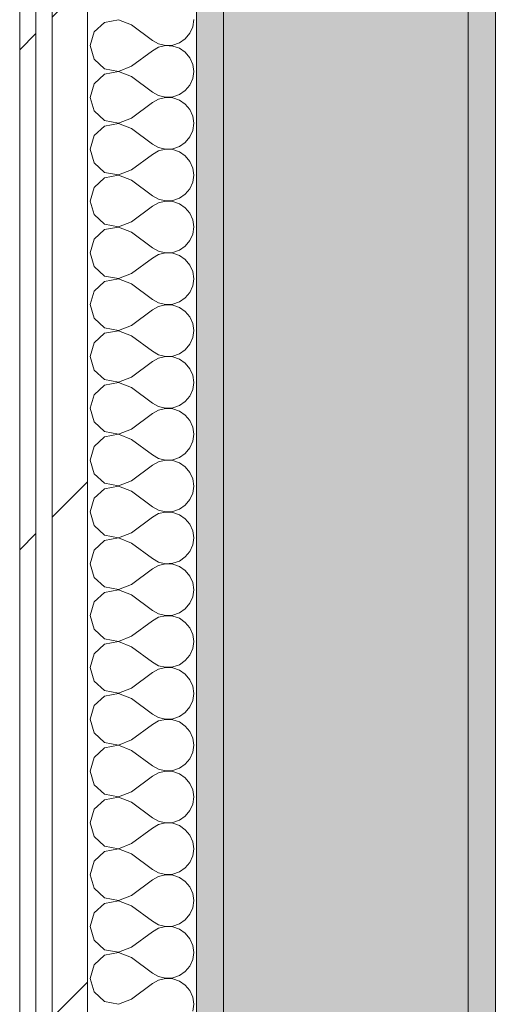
# Model space of a CAD drawing. Header units: millimetres. Extents: x -40968 to 11883, y -18816 to 4378.
# Tile 224 of 256: x 6357 to 6532, y -14952 to -14590. Entities that reach past the tile are written whole.
import ezdxf

# ---------------------------------------------------------------- set-up
doc = ezdxf.new("R2010")
doc.units = ezdxf.units.MM
doc.header["$MEASUREMENT"] = 0
doc.linetypes.add('Wipeout_Contour', pattern=[1000, 0, -1000])
doc.layers.add('12_FAÇ_Façana', color=7, linetype='Continuous')
doc.layers.add('Nuevo_08_E_Envans secs', color=7, linetype='Continuous')
for name, color, linetype, lineweight, true_color in [('12_FAÇ_Façana_Pluma_Nº__102', 7, 'Continuous', 5, 0xcccccc), ('12_FAÇ_Façana_Pluma_Nº__176', 7, 'Continuous', 15, 0x93a0c6), ('Nuevo_08_E_Envans secs_Pluma_Nº__102', 7, 'Continuous', 5, 0xcccccc), ('Nuevo_08_E_Envans secs_Pluma_Nº__171', 171, 'Continuous', 13, 0xaaaaff), ('Nuevo_08_E_Envans secs_Pluma_Nº__177', 7, 'Continuous', 15, 0xf7e046)]:
    doc.layers.add(name, color=color, linetype=linetype, lineweight=lineweight, true_color=true_color)
doc.layers.add('12_FAÇ_Façana_Pluma_Nº__7', color=7, linetype='Continuous', lineweight=5)
doc.layers.add('Nuevo_08_E_Envans secs_Pluma_Nº__1', color=7, linetype='Continuous', lineweight=5)
pattern_1 = [(45, (0, 0), (-183.8478, 183.8478), [195, -65]), (45, (7e-14, 183.85), (-183.8478, 183.8478), [195, -65])]

# ---------------------------------------------------------------- blocks, each defined once
blk = doc.blocks.new('Muro_64_1', base_point=(6422.11, -16633.98))
at = {"layer": '12_FAÇ_Façana_Pluma_Nº__102', "linetype": 'Continuous', "lineweight": 0, "true_color": 0xe5e5e5}
blk.add_hatch(color=254, dxfattribs=at).paths.add_polyline_path([(6522.11, -16633.98), (6522.11, -12283.98), (6432.11, -12283.98), (6432.11, -16633.98)])
at = {"layer": '12_FAÇ_Façana_Pluma_Nº__176', "linetype": 'Continuous', "lineweight": 0, "true_color": 0x495063}
for points in [[(6532.11, -16633.98), (6532.11, -12283.98), (6522.11, -12283.98), (6522.11, -16633.98)], [(6422.11, -14438.98), (6422.11, -16633.98), (6432.11, -16633.98), (6432.11, -14438.98)]]:
    blk.add_hatch(color=251, dxfattribs=at).paths.add_polyline_path(points)
at = {"layer": '12_FAÇ_Façana_Pluma_Nº__7', "color": 7, "linetype": 'Continuous', "lineweight": 5}
for p, q in [((6522.11, -16633.98), (6522.11, -12283.98)), ((6432.11, -14438.98), (6432.11, -16633.98))]:
    blk.add_line(p, q, dxfattribs=at)
at = {"layer": '12_FAÇ_Façana_Pluma_Nº__7', "color": 7, "linetype": 'Continuous', "lineweight": 5, "flags": 128}
for points in [[(6532.11, -16633.98), (6532.11, -12283.98)], [(6422.11, -14438.98), (6422.11, -16633.98)]]:
    blk.add_lwpolyline(points, dxfattribs=at)
blk = doc.blocks.new('*X142')
at = {"layer": 'Nuevo_08_E_Envans secs_Pluma_Nº__102', "color": 254, "linetype": 'Continuous', "lineweight": 5, "true_color": 0xcccccc}
for p, q in [((6388.32, -14591.48), (6384.48, -14594.99)), ((6393.44, -14590.51), (6388.32, -14591.48)), ((6398.3, -14592.38), (6393.44, -14590.51)), ((6420.79, -14593.08), (6421.15, -14590.48)), ((6384.48, -14594.99), (6383.06, -14600)), ((6398.3, -14592.38), (6405.92, -14598.1)), ((6418.05, -14597.51), (6419.73, -14595.48)), ((6419.73, -14595.48), (6420.79, -14593.08)), ((6405.92, -14598.1), (6408.21, -14599.37)), ((6413.4, -14599.83), (6415.89, -14598.99)), ((6415.89, -14598.99), (6418.05, -14597.51)), ((6383.06, -14600), (6384.48, -14605.01)), ((6398.3, -14607.62), (6405.92, -14601.9)), ((6408.21, -14600.63), (6405.92, -14601.9)), ((6408.21, -14599.37), (6410.77, -14599.96)), ((6410.77, -14600.04), (6408.21, -14600.63)), ((6410.77, -14599.96), (6413.4, -14599.83)), ((6413.4, -14600.17), (6410.77, -14600.04)), ((6415.89, -14601.01), (6413.4, -14600.17)), ((6418.05, -14602.49), (6415.89, -14601.01)), ((6419.73, -14604.52), (6418.05, -14602.49)), ((6384.48, -14605.01), (6388.32, -14608.52)), ((6420.79, -14606.92), (6419.73, -14604.52)), ((6388.32, -14608.52), (6393.44, -14609.49)), ((6393.44, -14609.56), (6388.32, -14610.53)), ((6393.44, -14609.49), (6398.3, -14607.62)), ((6398.3, -14611.43), (6393.44, -14609.56)), ((6421.15, -14609.52), (6420.79, -14606.92)), ((6420.79, -14612.13), (6421.15, -14609.52)), ((6388.32, -14610.53), (6384.48, -14614.04)), ((6398.3, -14611.43), (6405.92, -14617.14)), ((6419.73, -14614.53), (6420.79, -14612.13)), ((6384.48, -14614.04), (6383.06, -14619.05)), ((6405.92, -14617.14), (6408.21, -14618.41)), ((6415.89, -14618.04), (6418.05, -14616.55)), ((6418.05, -14616.55), (6419.73, -14614.53)), ((6383.06, -14619.05), (6384.48, -14624.05)), ((6408.21, -14619.68), (6405.92, -14620.95)), ((6408.21, -14618.41), (6410.77, -14619.01)), ((6410.77, -14619.09), (6408.21, -14619.68)), ((6410.77, -14619.01), (6413.4, -14618.88)), ((6413.4, -14619.21), (6410.77, -14619.09)), ((6413.4, -14618.88), (6415.89, -14618.04)), ((6415.89, -14620.05), (6413.4, -14619.21)), ((6418.05, -14621.54), (6415.89, -14620.05)), ((6384.48, -14624.05), (6388.32, -14627.57)), ((6398.3, -14626.67), (6405.92, -14620.95)), ((6419.73, -14623.56), (6418.05, -14621.54)), ((6420.79, -14625.97), (6419.73, -14623.56)), ((6388.32, -14627.57), (6393.44, -14628.53)), ((6393.44, -14628.53), (6398.3, -14626.67)), ((6421.15, -14628.57), (6420.79, -14625.97)), ((6388.32, -14629.58), (6384.48, -14633.09)), ((6393.44, -14628.61), (6388.32, -14629.58)), ((6398.3, -14630.48), (6393.44, -14628.61)), ((6398.3, -14630.48), (6405.92, -14636.19)), ((6419.73, -14633.58), (6420.79, -14631.17)), ((6420.79, -14631.17), (6421.15, -14628.57)), ((6384.48, -14633.09), (6383.06, -14638.1)), ((6418.05, -14635.6), (6419.73, -14633.58)), ((6383.06, -14638.1), (6384.48, -14643.1)), ((6405.92, -14636.19), (6408.21, -14637.46)), ((6408.21, -14638.73), (6405.92, -14640)), ((6408.21, -14637.46), (6410.77, -14638.06)), ((6410.77, -14638.13), (6408.21, -14638.73)), ((6410.77, -14638.06), (6413.4, -14637.93)), ((6413.4, -14638.26), (6410.77, -14638.13)), ((6413.4, -14637.93), (6415.89, -14637.09)), ((6415.89, -14639.1), (6413.4, -14638.26)), ((6415.89, -14637.09), (6418.05, -14635.6)), ((6398.3, -14645.71), (6405.92, -14640)), ((6418.05, -14640.59), (6415.89, -14639.1)), ((6419.73, -14642.61), (6418.05, -14640.59)), ((6420.79, -14645.02), (6419.73, -14642.61)), ((6384.48, -14643.1), (6388.32, -14646.61)), ((6393.44, -14647.58), (6398.3, -14645.71)), ((6421.15, -14647.62), (6420.79, -14645.02)), ((6388.32, -14648.62), (6384.48, -14652.14)), ((6388.32, -14646.61), (6393.44, -14647.58)), ((6393.44, -14647.66), (6388.32, -14648.62)), ((6398.3, -14649.52), (6393.44, -14647.66)), ((6398.3, -14649.52), (6405.92, -14655.24)), ((6420.79, -14650.22), (6421.15, -14647.62)), ((6384.48, -14652.14), (6383.06, -14657.14)), ((6418.05, -14654.65), (6419.73, -14652.63)), ((6419.73, -14652.63), (6420.79, -14650.22)), ((6405.92, -14655.24), (6408.21, -14656.51)), ((6408.21, -14656.51), (6410.77, -14657.1)), ((6410.77, -14657.1), (6413.4, -14656.98)), ((6413.4, -14656.98), (6415.89, -14656.14)), ((6415.89, -14656.14), (6418.05, -14654.65)), ((6383.06, -14657.14), (6384.48, -14662.15)), ((6398.3, -14664.76), (6405.92, -14659.05)), ((6408.21, -14657.78), (6405.92, -14659.05)), ((6410.77, -14657.18), (6408.21, -14657.78)), ((6413.4, -14657.31), (6410.77, -14657.18)), ((6415.89, -14658.15), (6413.4, -14657.31)), ((6418.05, -14659.64), (6415.89, -14658.15)), ((6419.73, -14661.66), (6418.05, -14659.64)), ((6384.48, -14662.15), (6388.32, -14665.66)), ((6420.79, -14664.06), (6419.73, -14661.66)), ((6421.15, -14666.67), (6420.79, -14664.06)), ((6388.32, -14667.67), (6384.48, -14671.18)), ((6388.32, -14665.66), (6393.44, -14666.63)), ((6393.44, -14666.71), (6388.32, -14667.67)), ((6393.44, -14666.63), (6398.3, -14664.76)), ((6398.3, -14668.57), (6393.44, -14666.71)), ((6420.79, -14669.27), (6421.15, -14666.67)), ((6384.48, -14671.18), (6383.06, -14676.19)), ((6398.3, -14668.57), (6405.92, -14674.29)), ((6419.73, -14671.67), (6420.79, -14669.27)), ((6405.92, -14674.29), (6408.21, -14675.56)), ((6413.4, -14676.02), (6415.89, -14675.19)), ((6415.89, -14675.19), (6418.05, -14673.7)), ((6418.05, -14673.7), (6419.73, -14671.67)), ((6383.06, -14676.19), (6384.48, -14681.2)), ((6398.3, -14683.81), (6405.92, -14678.1)), ((6408.21, -14676.82), (6405.92, -14678.1)), ((6408.21, -14675.56), (6410.77, -14676.15)), ((6410.77, -14676.23), (6408.21, -14676.82)), ((6410.77, -14676.15), (6413.4, -14676.02)), ((6413.4, -14676.36), (6410.77, -14676.23)), ((6415.89, -14677.2), (6413.4, -14676.36)), ((6418.05, -14678.68), (6415.89, -14677.2)), ((6419.73, -14680.71), (6418.05, -14678.68)), ((6384.48, -14681.2), (6388.32, -14684.71)), ((6420.79, -14683.11), (6419.73, -14680.71)), ((6388.32, -14684.71), (6393.44, -14685.68)), ((6393.44, -14685.75), (6388.32, -14686.72)), ((6393.44, -14685.68), (6398.3, -14683.81)), ((6398.3, -14687.62), (6393.44, -14685.75)), ((6421.15, -14685.71), (6420.79, -14683.11)), ((6420.79, -14688.32), (6421.15, -14685.71)), ((6388.32, -14686.72), (6384.48, -14690.23)), ((6398.3, -14687.62), (6405.92, -14693.33)), ((6419.73, -14690.72), (6420.79, -14688.32)), ((6384.48, -14690.23), (6383.06, -14695.24)), ((6415.89, -14694.23), (6418.05, -14692.74)), ((6418.05, -14692.74), (6419.73, -14690.72)), ((6383.06, -14695.24), (6384.48, -14700.25)), ((6405.92, -14693.33), (6408.21, -14694.6)), ((6408.21, -14695.87), (6405.92, -14697.14)), ((6408.21, -14694.6), (6410.77, -14695.2)), ((6410.77, -14695.28), (6408.21, -14695.87)), ((6410.77, -14695.2), (6413.4, -14695.07)), ((6413.4, -14695.4), (6410.77, -14695.28)), ((6413.4, -14695.07), (6415.89, -14694.23)), ((6415.89, -14696.24), (6413.4, -14695.4)), ((6418.05, -14697.73), (6415.89, -14696.24)), ((6384.48, -14700.25), (6388.32, -14703.76)), ((6398.3, -14702.86), (6405.92, -14697.14)), ((6419.73, -14699.75), (6418.05, -14697.73)), ((6420.79, -14702.16), (6419.73, -14699.75)), ((6388.32, -14703.76), (6393.44, -14704.72)), ((6393.44, -14704.72), (6398.3, -14702.86)), ((6421.15, -14704.76), (6420.79, -14702.16)), ((6388.32, -14705.77), (6384.48, -14709.28)), ((6393.44, -14704.8), (6388.32, -14705.77)), ((6398.3, -14706.67), (6393.44, -14704.8)), ((6398.3, -14706.67), (6405.92, -14712.38)), ((6419.73, -14709.77), (6420.79, -14707.36)), ((6420.79, -14707.36), (6421.15, -14704.76)), ((6384.48, -14709.28), (6383.06, -14714.29)), ((6418.05, -14711.79), (6419.73, -14709.77)), ((6383.06, -14714.29), (6384.48, -14719.29)), ((6405.92, -14712.38), (6408.21, -14713.65)), ((6408.21, -14714.92), (6405.92, -14716.19)), ((6408.21, -14713.65), (6410.77, -14714.25)), ((6410.77, -14714.32), (6408.21, -14714.92)), ((6410.77, -14714.25), (6413.4, -14714.12)), ((6413.4, -14714.45), (6410.77, -14714.32)), ((6413.4, -14714.12), (6415.89, -14713.28)), ((6415.89, -14715.29), (6413.4, -14714.45)), ((6415.89, -14713.28), (6418.05, -14711.79)), ((6398.3, -14721.9), (6405.92, -14716.19)), ((6418.05, -14716.78), (6415.89, -14715.29)), ((6419.73, -14718.8), (6418.05, -14716.78)), ((6384.48, -14719.29), (6388.32, -14722.8)), ((6393.44, -14723.77), (6398.3, -14721.9)), ((6420.79, -14721.21), (6419.73, -14718.8)), ((6421.15, -14723.81), (6420.79, -14721.21)), ((6388.32, -14724.81), (6384.48, -14728.33)), ((6388.32, -14722.8), (6393.44, -14723.77)), ((6393.44, -14723.85), (6388.32, -14724.81)), ((6398.3, -14725.71), (6393.44, -14723.85)), ((6398.3, -14725.71), (6405.92, -14731.43)), ((6420.79, -14726.41), (6421.15, -14723.81)), ((6384.48, -14728.33), (6383.06, -14733.33)), ((6418.05, -14730.84), (6419.73, -14728.82)), ((6419.73, -14728.82), (6420.79, -14726.41)), ((6405.92, -14731.43), (6408.21, -14732.7)), ((6408.21, -14732.7), (6410.77, -14733.29)), ((6413.4, -14733.17), (6415.89, -14732.33)), ((6415.89, -14732.33), (6418.05, -14730.84)), ((6383.06, -14733.33), (6384.48, -14738.34)), ((6398.3, -14740.95), (6405.92, -14735.24)), ((6408.21, -14733.97), (6405.92, -14735.24)), ((6410.77, -14733.37), (6408.21, -14733.97)), ((6410.77, -14733.29), (6413.4, -14733.17)), ((6413.4, -14733.5), (6410.77, -14733.37)), ((6415.89, -14734.34), (6413.4, -14733.5)), ((6418.05, -14735.83), (6415.89, -14734.34)), ((6419.73, -14737.85), (6418.05, -14735.83)), ((6384.48, -14738.34), (6388.32, -14741.85)), ((6420.79, -14740.25), (6419.73, -14737.85)), ((6421.15, -14742.86), (6420.79, -14740.25)), ((6388.32, -14743.86), (6384.48, -14747.37)), ((6388.32, -14741.85), (6393.44, -14742.82)), ((6393.44, -14742.9), (6388.32, -14743.86)), ((6393.44, -14742.82), (6398.3, -14740.95)), ((6398.3, -14744.76), (6393.44, -14742.9)), ((6420.79, -14745.46), (6421.15, -14742.86)), ((6384.48, -14747.37), (6383.06, -14752.38)), ((6398.3, -14744.76), (6405.92, -14750.48)), ((6419.73, -14747.86), (6420.79, -14745.46)), ((6405.92, -14750.48), (6408.21, -14751.75)), ((6415.89, -14751.38), (6418.05, -14749.89)), ((6418.05, -14749.89), (6419.73, -14747.86)), ((6383.06, -14752.38), (6384.48, -14757.39)), ((6398.3, -14760), (6405.92, -14754.29)), ((6408.21, -14753.01), (6405.92, -14754.29)), ((6408.21, -14751.75), (6410.77, -14752.34)), ((6410.77, -14752.42), (6408.21, -14753.01)), ((6410.77, -14752.34), (6413.4, -14752.22)), ((6413.4, -14752.55), (6410.77, -14752.42)), ((6413.4, -14752.22), (6415.89, -14751.38)), ((6415.89, -14753.39), (6413.4, -14752.55)), ((6418.05, -14754.87), (6415.89, -14753.39)), ((6384.48, -14757.39), (6388.32, -14760.9)), ((6419.73, -14756.9), (6418.05, -14754.87)), ((6420.79, -14759.3), (6419.73, -14756.9)), ((6388.32, -14760.9), (6393.44, -14761.87)), ((6393.44, -14761.94), (6388.32, -14762.91)), ((6393.44, -14761.87), (6398.3, -14760)), ((6398.3, -14763.81), (6393.44, -14761.94)), ((6421.15, -14761.9), (6420.79, -14759.3)), ((6420.79, -14764.51), (6421.15, -14761.9)), ((6388.32, -14762.91), (6384.48, -14766.42)), ((6398.3, -14763.81), (6405.92, -14769.52)), ((6419.73, -14766.91), (6420.79, -14764.51)), ((6384.48, -14766.42), (6383.06, -14771.43)), ((6415.89, -14770.42), (6418.05, -14768.94)), ((6418.05, -14768.94), (6419.73, -14766.91)), ((6383.06, -14771.43), (6384.48, -14776.44)), ((6405.92, -14769.52), (6408.21, -14770.8)), ((6408.21, -14772.06), (6405.92, -14773.33)), ((6408.21, -14770.8), (6410.77, -14771.39)), ((6410.77, -14771.47), (6408.21, -14772.06)), ((6410.77, -14771.39), (6413.4, -14771.26)), ((6413.4, -14771.59), (6410.77, -14771.47)), ((6413.4, -14771.26), (6415.89, -14770.42)), ((6415.89, -14772.43), (6413.4, -14771.59)), ((6418.05, -14773.92), (6415.89, -14772.43)), ((6384.48, -14776.44), (6388.32, -14779.95)), ((6398.3, -14779.05), (6405.92, -14773.33)), ((6419.73, -14775.95), (6418.05, -14773.92)), ((6420.79, -14778.35), (6419.73, -14775.95)), ((6388.32, -14779.95), (6393.44, -14780.91)), ((6393.44, -14780.91), (6398.3, -14779.05)), ((6421.15, -14780.95), (6420.79, -14778.35)), ((6388.32, -14781.96), (6384.48, -14785.47)), ((6393.44, -14780.99), (6388.32, -14781.96)), ((6398.3, -14782.86), (6393.44, -14780.99)), ((6398.3, -14782.86), (6405.92, -14788.57)), ((6419.73, -14785.96), (6420.79, -14783.55)), ((6420.79, -14783.55), (6421.15, -14780.95)), ((6384.48, -14785.47), (6383.06, -14790.48)), ((6418.05, -14787.98), (6419.73, -14785.96)), ((6383.06, -14790.48), (6384.48, -14795.48)), ((6405.92, -14788.57), (6408.21, -14789.84)), ((6408.21, -14789.84), (6410.77, -14790.44)), ((6410.77, -14790.51), (6408.21, -14791.11)), ((6410.77, -14790.44), (6413.4, -14790.31)), ((6413.4, -14790.64), (6410.77, -14790.51)), ((6413.4, -14790.31), (6415.89, -14789.47)), ((6415.89, -14791.48), (6413.4, -14790.64)), ((6415.89, -14789.47), (6418.05, -14787.98)), ((6398.3, -14798.1), (6405.92, -14792.38)), ((6408.21, -14791.11), (6405.92, -14792.38)), ((6418.05, -14792.97), (6415.89, -14791.48)), ((6419.73, -14794.99), (6418.05, -14792.97)), ((6384.48, -14795.48), (6388.32, -14798.99)), ((6393.44, -14799.96), (6398.3, -14798.1)), ((6420.79, -14797.4), (6419.73, -14794.99)), ((6421.15, -14800), (6420.79, -14797.4)), ((6388.32, -14801.01), (6384.48, -14804.52)), ((6388.32, -14798.99), (6393.44, -14799.96)), ((6393.44, -14800.04), (6388.32, -14801.01)), ((6398.3, -14801.9), (6393.44, -14800.04)), ((6420.79, -14802.6), (6421.15, -14800)), ((6384.48, -14804.52), (6383.06, -14809.52)), ((6398.3, -14801.9), (6405.92, -14807.62)), ((6418.05, -14807.03), (6419.73, -14805.01)), ((6419.73, -14805.01), (6420.79, -14802.6)), ((6405.92, -14807.62), (6408.21, -14808.89)), ((6408.21, -14808.89), (6410.77, -14809.49)), ((6413.4, -14809.36), (6415.89, -14808.52)), ((6415.89, -14808.52), (6418.05, -14807.03)), ((6383.06, -14809.52), (6384.48, -14814.53)), ((6398.3, -14817.14), (6405.92, -14811.43)), ((6408.21, -14810.16), (6405.92, -14811.43)), ((6410.77, -14809.56), (6408.21, -14810.16)), ((6410.77, -14809.49), (6413.4, -14809.36)), ((6413.4, -14809.69), (6410.77, -14809.56)), ((6415.89, -14810.53), (6413.4, -14809.69)), ((6418.05, -14812.02), (6415.89, -14810.53)), ((6419.73, -14814.04), (6418.05, -14812.02)), ((6384.48, -14814.53), (6388.32, -14818.04)), ((6420.79, -14816.45), (6419.73, -14814.04)), ((6388.32, -14818.04), (6393.44, -14819.01)), ((6393.44, -14819.09), (6388.32, -14820.05)), ((6393.44, -14819.01), (6398.3, -14817.14)), ((6398.3, -14820.95), (6393.44, -14819.09)), ((6421.15, -14819.05), (6420.79, -14816.45)), ((6420.79, -14821.65), (6421.15, -14819.05)), ((6384.48, -14823.56), (6383.06, -14828.57)), ((6388.32, -14820.05), (6384.48, -14823.56)), ((6398.3, -14820.95), (6405.92, -14826.67)), ((6419.73, -14824.05), (6420.79, -14821.65)), ((6405.92, -14826.67), (6408.21, -14827.94)), ((6415.89, -14827.57), (6418.05, -14826.08)), ((6418.05, -14826.08), (6419.73, -14824.05)), ((6383.06, -14828.57), (6384.48, -14833.58)), ((6398.3, -14836.19), (6405.92, -14830.48)), ((6408.21, -14829.2), (6405.92, -14830.48)), ((6408.21, -14827.94), (6410.77, -14828.53)), ((6410.77, -14828.61), (6408.21, -14829.2)), ((6410.77, -14828.53), (6413.4, -14828.41)), ((6413.4, -14828.74), (6410.77, -14828.61)), ((6413.4, -14828.41), (6415.89, -14827.57)), ((6415.89, -14829.58), (6413.4, -14828.74)), ((6418.05, -14831.06), (6415.89, -14829.58)), ((6384.48, -14833.58), (6388.32, -14837.09)), ((6419.73, -14833.09), (6418.05, -14831.06)), ((6420.79, -14835.49), (6419.73, -14833.09)), ((6388.32, -14837.09), (6393.44, -14838.06)), ((6393.44, -14838.06), (6398.3, -14836.19)), ((6421.15, -14838.1), (6420.79, -14835.49)), ((6388.32, -14839.1), (6384.48, -14842.61)), ((6393.44, -14838.13), (6388.32, -14839.1)), ((6398.3, -14840), (6393.44, -14838.13)), ((6398.3, -14840), (6405.92, -14845.71)), ((6419.73, -14843.1), (6420.79, -14840.7)), ((6420.79, -14840.7), (6421.15, -14838.1)), ((6384.48, -14842.61), (6383.06, -14847.62)), ((6415.89, -14846.61), (6418.05, -14845.13)), ((6418.05, -14845.13), (6419.73, -14843.1)), ((6383.06, -14847.62), (6384.48, -14852.63)), ((6405.92, -14845.71), (6408.21, -14846.99)), ((6408.21, -14848.25), (6405.92, -14849.52)), ((6408.21, -14846.99), (6410.77, -14847.58)), ((6410.77, -14847.66), (6408.21, -14848.25)), ((6410.77, -14847.58), (6413.4, -14847.45)), ((6413.4, -14847.78), (6410.77, -14847.66)), ((6413.4, -14847.45), (6415.89, -14846.61)), ((6415.89, -14848.62), (6413.4, -14847.78)), ((6418.05, -14850.11), (6415.89, -14848.62)), ((6398.3, -14855.24), (6405.92, -14849.52)), ((6419.73, -14852.14), (6418.05, -14850.11)), ((6420.79, -14854.54), (6419.73, -14852.14)), ((6384.48, -14852.63), (6388.32, -14856.14)), ((6388.32, -14856.14), (6393.44, -14857.1)), ((6393.44, -14857.1), (6398.3, -14855.24)), ((6421.15, -14857.14), (6420.79, -14854.54)), ((6388.32, -14858.15), (6384.48, -14861.66)), ((6393.44, -14857.18), (6388.32, -14858.15)), ((6398.3, -14859.05), (6393.44, -14857.18)), ((6398.3, -14859.05), (6405.92, -14864.76)), ((6419.73, -14862.15), (6420.79, -14859.75)), ((6420.79, -14859.75), (6421.15, -14857.14)), ((6384.48, -14861.66), (6383.06, -14866.67)), ((6418.05, -14864.17), (6419.73, -14862.15)), ((6383.06, -14866.67), (6384.48, -14871.67)), ((6405.92, -14864.76), (6408.21, -14866.03)), ((6408.21, -14866.03), (6410.77, -14866.63)), ((6410.77, -14866.71), (6408.21, -14867.3)), ((6410.77, -14866.63), (6413.4, -14866.5)), ((6413.4, -14866.83), (6410.77, -14866.71)), ((6413.4, -14866.5), (6415.89, -14865.66)), ((6415.89, -14867.67), (6413.4, -14866.83)), ((6415.89, -14865.66), (6418.05, -14864.17)), ((6398.3, -14874.29), (6405.92, -14868.57)), ((6408.21, -14867.3), (6405.92, -14868.57)), ((6418.05, -14869.16), (6415.89, -14867.67)), ((6419.73, -14871.18), (6418.05, -14869.16)), ((6384.48, -14871.67), (6388.32, -14875.19)), ((6420.79, -14873.59), (6419.73, -14871.18)), ((6421.15, -14876.19), (6420.79, -14873.59)), ((6388.32, -14877.2), (6384.48, -14880.71)), ((6388.32, -14875.19), (6393.44, -14876.15)), ((6393.44, -14876.23), (6388.32, -14877.2)), ((6393.44, -14876.15), (6398.3, -14874.29)), ((6398.3, -14878.1), (6393.44, -14876.23)), ((6420.79, -14878.79), (6421.15, -14876.19)), ((6384.48, -14880.71), (6383.06, -14885.71)), ((6398.3, -14878.1), (6405.92, -14883.81)), ((6418.05, -14883.22), (6419.73, -14881.2)), ((6419.73, -14881.2), (6420.79, -14878.79)), ((6405.92, -14883.81), (6408.21, -14885.08)), ((6408.21, -14885.08), (6410.77, -14885.68)), ((6413.4, -14885.55), (6415.89, -14884.71)), ((6415.89, -14884.71), (6418.05, -14883.22)), ((6383.06, -14885.71), (6384.48, -14890.72)), ((6398.3, -14893.33), (6405.92, -14887.62)), ((6408.21, -14886.35), (6405.92, -14887.62)), ((6410.77, -14885.75), (6408.21, -14886.35)), ((6410.77, -14885.68), (6413.4, -14885.55)), ((6413.4, -14885.88), (6410.77, -14885.75)), ((6415.89, -14886.72), (6413.4, -14885.88)), ((6418.05, -14888.21), (6415.89, -14886.72)), ((6419.73, -14890.23), (6418.05, -14888.21)), ((6384.48, -14890.72), (6388.32, -14894.23)), ((6420.79, -14892.64), (6419.73, -14890.23)), ((6388.32, -14894.23), (6393.44, -14895.2)), ((6393.44, -14895.28), (6388.32, -14896.24)), ((6393.44, -14895.2), (6398.3, -14893.33)), ((6398.3, -14897.14), (6393.44, -14895.28)), ((6421.15, -14895.24), (6420.79, -14892.64)), ((6420.79, -14897.84), (6421.15, -14895.24)), ((6388.32, -14896.24), (6384.48, -14899.75)), ((6398.3, -14897.14), (6405.92, -14902.86)), ((6419.73, -14900.25), (6420.79, -14897.84)), ((6384.48, -14899.75), (6383.06, -14904.76)), ((6405.92, -14902.86), (6408.21, -14904.13)), ((6415.89, -14903.76), (6418.05, -14902.27)), ((6418.05, -14902.27), (6419.73, -14900.25)), ((6383.06, -14904.76), (6384.48, -14909.77)), ((6398.3, -14912.38), (6405.92, -14906.67)), ((6408.21, -14905.4), (6405.92, -14906.67)), ((6408.21, -14904.13), (6410.77, -14904.72)), ((6410.77, -14904.8), (6408.21, -14905.4)), ((6410.77, -14904.72), (6413.4, -14904.6)), ((6413.4, -14904.93), (6410.77, -14904.8)), ((6413.4, -14904.6), (6415.89, -14903.76)), ((6415.89, -14905.77), (6413.4, -14904.93)), ((6418.05, -14907.26), (6415.89, -14905.77)), ((6384.48, -14909.77), (6388.32, -14913.28)), ((6419.73, -14909.28), (6418.05, -14907.26)), ((6420.79, -14911.68), (6419.73, -14909.28)), ((6388.32, -14913.28), (6393.44, -14914.25)), ((6393.44, -14914.25), (6398.3, -14912.38)), ((6421.15, -14914.29), (6420.79, -14911.68)), ((6388.32, -14915.29), (6384.48, -14918.8)), ((6393.44, -14914.32), (6388.32, -14915.29)), ((6398.3, -14916.19), (6393.44, -14914.32)), ((6398.3, -14916.19), (6405.92, -14921.9)), ((6419.73, -14919.29), (6420.79, -14916.89)), ((6420.79, -14916.89), (6421.15, -14914.29)), ((6384.48, -14918.8), (6383.06, -14923.81)), ((6415.89, -14922.8), (6418.05, -14921.32)), ((6418.05, -14921.32), (6419.73, -14919.29)), ((6383.06, -14923.81), (6384.48, -14928.82)), ((6405.92, -14921.9), (6408.21, -14923.18)), ((6408.21, -14924.44), (6405.92, -14925.71)), ((6408.21, -14923.18), (6410.77, -14923.77)), ((6410.77, -14923.85), (6408.21, -14924.44)), ((6410.77, -14923.77), (6413.4, -14923.64)), ((6413.4, -14923.98), (6410.77, -14923.85)), ((6413.4, -14923.64), (6415.89, -14922.8)), ((6415.89, -14924.81), (6413.4, -14923.98)), ((6418.05, -14926.3), (6415.89, -14924.81)), ((6398.3, -14931.43), (6405.92, -14925.71)), ((6419.73, -14928.33), (6418.05, -14926.3)), ((6420.79, -14930.73), (6419.73, -14928.33)), ((6384.48, -14928.82), (6388.32, -14932.33)), ((6393.44, -14933.29), (6398.3, -14931.43)), ((6421.15, -14933.33), (6420.79, -14930.73)), ((6388.32, -14934.34), (6384.48, -14937.85)), ((6388.32, -14932.33), (6393.44, -14933.29)), ((6393.44, -14933.37), (6388.32, -14934.34)), ((6398.3, -14935.24), (6393.44, -14933.37)), ((6398.3, -14935.24), (6405.92, -14940.95)), ((6420.79, -14935.94), (6421.15, -14933.33)), ((6384.48, -14937.85), (6383.06, -14942.86)), ((6418.05, -14940.36), (6419.73, -14938.34)), ((6419.73, -14938.34), (6420.79, -14935.94)), ((6383.06, -14942.86), (6384.48, -14947.86)), ((6405.92, -14940.95), (6408.21, -14942.22)), ((6408.21, -14942.22), (6410.77, -14942.82)), ((6410.77, -14942.9), (6408.21, -14943.49)), ((6410.77, -14942.82), (6413.4, -14942.69)), ((6413.4, -14943.02), (6410.77, -14942.9)), ((6413.4, -14942.69), (6415.89, -14941.85)), ((6415.89, -14943.86), (6413.4, -14943.02)), ((6415.89, -14941.85), (6418.05, -14940.36)), ((6398.3, -14950.48), (6405.92, -14944.76)), ((6408.21, -14943.49), (6405.92, -14944.76)), ((6418.05, -14945.35), (6415.89, -14943.86)), ((6419.73, -14947.37), (6418.05, -14945.35)), ((6384.48, -14947.86), (6388.32, -14951.38)), ((6420.79, -14949.78), (6419.73, -14947.37)), ((6421.15, -14952.38), (6420.79, -14949.78)), ((6388.32, -14951.38), (6393.44, -14952.34)), ((6393.44, -14952.34), (6398.3, -14950.48)), ((6420.79, -14954.98), (6421.15, -14952.38))]:
    blk.add_line(p, q, dxfattribs=at)
blk = doc.blocks.new('Muro_78_1', base_point=(6357.11, -14316.98))
at = {"layer": 'Nuevo_08_E_Envans secs_Pluma_Nº__1', "color": 7, "linetype": 'Continuous', "lineweight": 5, "flags": 128}
blk.add_lwpolyline([(6422.11, -16643.98), (6422.11, -14438.98)], dxfattribs=at)
at = {"color": 254, "linetype": 'Wipeout_Contour', "lineweight": 0, "ltscale": 67190.930982}
blk.add_wipeout([(6363.11, -16643.98), (6363.11, -14438.98), (6357.11, -14438.98), (6357.11, -16643.98)], dxfattribs=at).dxf.layer = 'Nuevo_08_E_Envans secs'
at = {"color": 254, "linetype": 'Wipeout_Contour', "lineweight": 0, "ltscale": 67214.520982}
blk.add_wipeout([(6382.11, -16643.98), (6382.11, -14438.98), (6369.11, -14438.98), (6369.11, -16643.98)], dxfattribs=at).dxf.layer = 'Nuevo_08_E_Envans secs'
at = {"layer": 'Nuevo_08_E_Envans secs_Pluma_Nº__171', "linetype": 'Continuous', "lineweight": 13, "true_color": 0xaaaaff}
h = blk.add_hatch(dxfattribs=at)
h.set_pattern_fill('Panellat_HPL_0001', color=161, style=0, pattern_type=2)
h.set_pattern_definition(pattern_1)
h.paths.add_polyline_path([(6363.11, -16643.98), (6363.11, -14438.98), (6357.11, -14438.98), (6357.11, -16643.98)])
at = {"layer": 'Nuevo_08_E_Envans secs_Pluma_Nº__177', "linetype": 'Continuous', "lineweight": 15, "true_color": 0xf7e046}
h = blk.add_hatch(dxfattribs=at)
h.set_pattern_fill('Panellat_HPL_0001', color=53, style=0, pattern_type=2)
h.set_pattern_definition(pattern_1)
h.paths.add_polyline_path([(6382.11, -16643.98), (6382.11, -14438.98), (6369.11, -14438.98), (6369.11, -16643.98)])
at = {"layer": 'Nuevo_08_E_Envans secs_Pluma_Nº__1', "color": 7, "linetype": 'Continuous', "lineweight": 5}
for p, q in [((6363.11, -14438.98), (6363.11, -16643.98)), ((6369.11, -14438.98), (6369.11, -16643.98)), ((6382.11, -14438.98), (6382.11, -16643.98))]:
    blk.add_line(p, q, dxfattribs=at)
at = {"layer": 'Nuevo_08_E_Envans secs_Pluma_Nº__1', "color": 7, "linetype": 'Continuous', "lineweight": 5, "flags": 128}
blk.add_lwpolyline([(6357.11, -14438.98), (6357.11, -16723.98)], dxfattribs=at)
at = {"layer": 'Nuevo_08_E_Envans secs', "color": 7, "lineweight": 20}
blk.add_blockref('*X142', (0, 0), dxfattribs=at)

msp = doc.modelspace()

# ---------------------------------------------------------------- block references
at = {"layer": '12_FAÇ_Façana', "color": 7, "lineweight": 20}
msp.add_blockref('Muro_64_1', (6422.11, -16633.98), dxfattribs=at)

# ---------------------------------------------------------------- next in the draw order: block references
at = {"layer": 'Nuevo_08_E_Envans secs', "color": 7, "lineweight": 20}
msp.add_blockref('Muro_78_1', (6357.11, -14316.98), dxfattribs=at)

doc.saveas('drawing.dxf')
